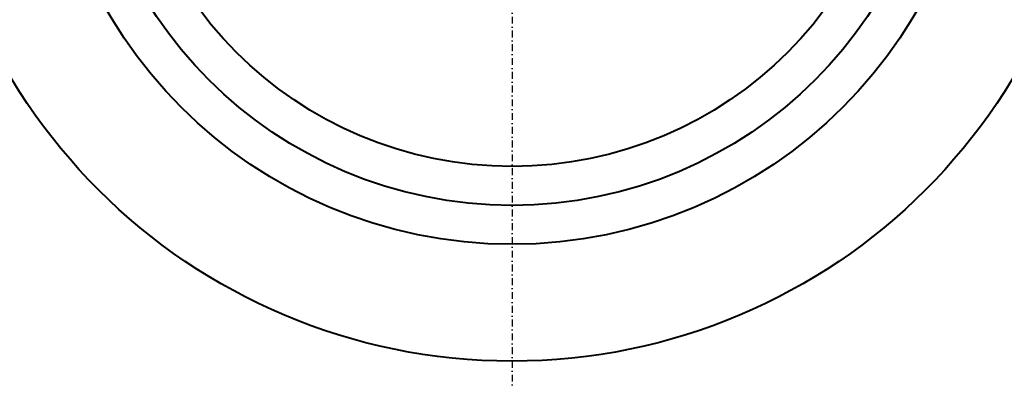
# Model space of a CAD drawing. Header units: millimetres. Extents: x -3143211 to -2549809, y 1060331 to 1394375.
# Tile 18 of 151: x -3043198 to -3039559, y 1084438 to 1085764. Entities that reach past the tile are written whole.
import ezdxf

# ---------------------------------------------------------------- set-up
doc = ezdxf.new("R2010")
doc.units = ezdxf.units.MM
doc.linetypes.add('DASHDOTX2', pattern=[50.8, 25.4, -12.7, 0, -12.7])
doc.layers.add('ABR', color=3, linetype='Continuous')

msp = doc.modelspace()

# ---------------------------------------------------------------- linework, layer by layer
at = {"lineweight": 40}
for radius in [2160, 1728, 1584, 1440]:
    msp.add_circle((-3041378.528, 1086661.59191), radius, dxfattribs=at)
at = {"layer": 'ABR', "color": 188, "linetype": 'DASHDOTX2'}
msp.add_line((-3041378.528, 1089541.59191), (-3041378.528, 1081044.32847), dxfattribs=at)

doc.saveas('drawing.dxf')
